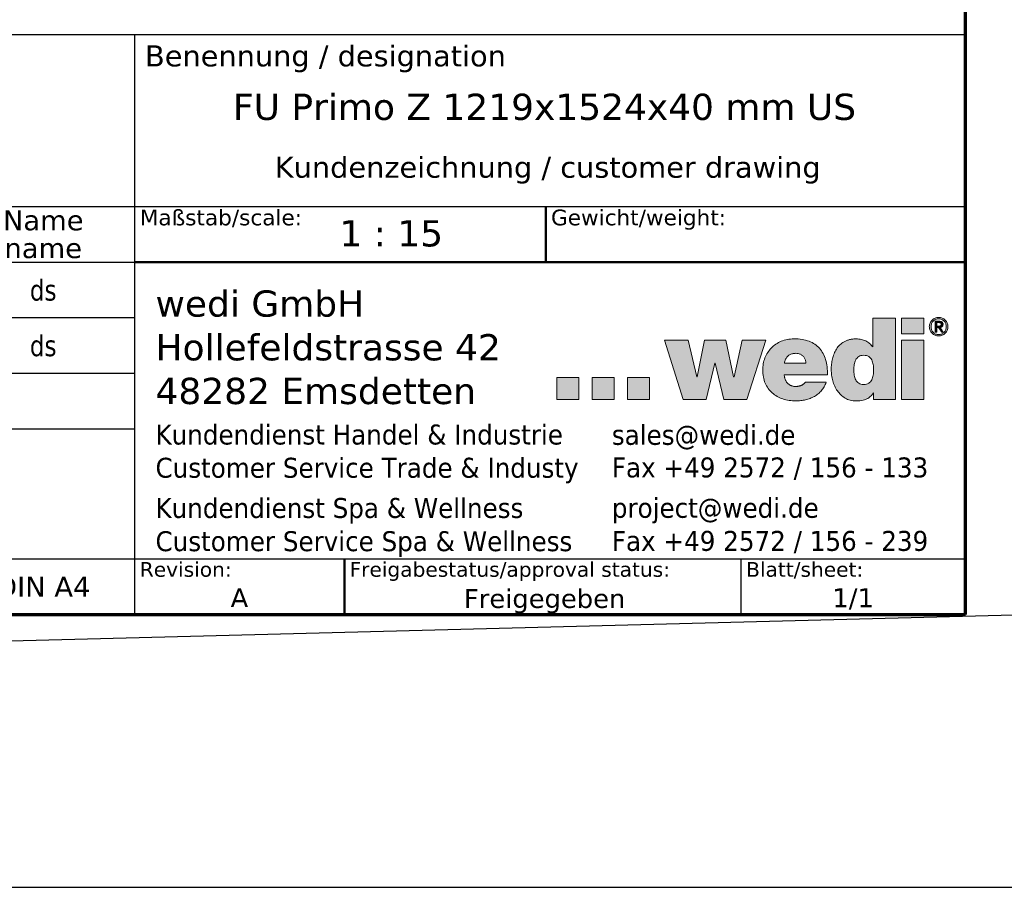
# Model space of a CAD drawing. Header units: millimetres. Extents: x -11430 to 11430, y -300 to 4365.
# Tile 3 of 16: x 1708 to 3116, y -300 to 941. Entities that reach past the tile are written whole.
import ezdxf
from ezdxf.enums import TextEntityAlignment as Align

# ---------------------------------------------------------------- set-up
doc = ezdxf.new("R2010")
doc.units = ezdxf.units.MM
doc.header["$LTSCALE"] = 15
doc.layers.get('0').update_dxf_attribs({"lineweight": 25})
for name, color, linetype, lineweight in [('AM_BOR', 7, 'Continuous', 25), ('Ebene 1', 7, 'Continuous', 25), ('Rahmen (ISO)', 7, 'Continuous', 70), ('Schraffur (ISO)', 7, 'Continuous', 18), ('Titel (ISO)', 7, 'Continuous', 50)]:
    doc.layers.add(name, color=color, linetype=linetype, lineweight=lineweight)
doc.styles.add('Notiztext 3.5', font='verdana.ttf')
doc.styles.add('Pfeiltext', font='verdana.ttf')
doc.styles.get("Standard").update_dxf_attribs({"font": 'verdana.ttf'})
doc.styles.add('Textstil26', font='verdana.ttf')
doc.styles.add('Textstil27', font='verdana.ttf')
doc.styles.add('Textstil29', font='verdana.ttf')
doc.styles.add('Textstil30', font='verdana.ttf')
doc.styles.add('Textstil32', font='verdana.ttf', dxfattribs={"width": 0.8})
doc.styles.add('Textstil69', font='verdana.ttf')
doc.styles.add('Textstil76', font='verdana.ttf')
doc.styles.add('Textstil77', font='verdana.ttf')

# ---------------------------------------------------------------- blocks, each defined once
blk = doc.blocks.new('Ränder wedi_Zeichnungsrahmen')
at = {"layer": 'Rahmen (ISO)'}
for p, q in [((204, 6), (204, 291)), ((20, 6), (204, 6))]:
    blk.add_line(p, q, dxfattribs=at)
blk = doc.blocks.new('Schriftfelder wedi Standard - Inch_Zoll ohne Toleranz')
at = {"layer": 'Schraffur (ISO)'}
h = blk.add_hatch(color=256, dxfattribs=at)
edge = h.paths.add_edge_path(flags=0)
edge.add_spline(control_points=[(-14.527, 20.668), (-14.439, 20.669), (-14.272, 20.686), (-14.05, 20.781), (-13.88, 20.929), (-13.756, 21.117), (-13.67, 21.333), (-13.597, 21.652), (-13.571, 22.068), (-13.597, 22.484), (-13.67, 22.799), (-13.756, 23.014), (-13.88, 23.201), (-14.05, 23.349), (-14.272, 23.443), (-14.527, 23.47), (-14.781, 23.443), (-15.002, 23.349), (-15.172, 23.201), (-15.296, 23.014), (-15.381, 22.799), (-15.454, 22.484), (-15.48, 22.068), (-15.454, 21.652), (-15.382, 21.333), (-15.296, 21.117), (-15.172, 20.929), (-15.002, 20.78), (-14.781, 20.687), (-14.615, 20.667), (-14.527, 20.668)], knot_values=[0, 0, 0, 0, 0.034699, 0.064914, 0.09345, 0.122379, 0.152717, 0.184596, 0.250776, 0.316162, 0.347791, 0.377961, 0.406791, 0.435283, 0.465485, 0.500184, 0.534837, 0.564994, 0.593447, 0.62225, 0.652404, 0.684024, 0.749407, 0.815585, 0.847456, 0.877777, 0.906678, 0.935176, 0.965345, 1, 1, 1, 1], degree=3, periodic=0)
edge = h.paths.add_edge_path()
edge.add_line((-13.656, 26.998), (-13.656, 24.262))
edge.add_line((-13.656, 24.262), (-13.679, 24.262))
edge.add_spline(control_points=[(-13.679, 24.262), (-13.77, 24.374), (-13.952, 24.601), (-14.329, 24.839), (-14.758, 24.991), (-15.178, 25.033), (-15.551, 25.012), (-15.861, 24.96), (-16.141, 24.874), (-16.47, 24.723), (-16.823, 24.464), (-17.145, 24.062), (-17.373, 23.604), (-17.522, 23.11), (-17.603, 22.602), (-17.63, 22.082), (-17.595, 21.555), (-17.487, 21.028), (-17.306, 20.524), (-17.051, 20.064), (-16.718, 19.666), (-16.304, 19.352), (-15.896, 19.186), (-15.539, 19.117), (-15.229, 19.1), (-14.909, 19.116), (-14.603, 19.165), (-14.349, 19.242), (-14.083, 19.37), (-13.827, 19.576), (-13.675, 19.773), (-13.604, 19.866)], knot_values=[0, 0, 0, 0, 0.043155, 0.086739, 0.131645, 0.17854, 0.212404, 0.243573, 0.272592, 0.299996, 0.351779, 0.402206, 0.453011, 0.504581, 0.556321, 0.607002, 0.660443, 0.714379, 0.767879, 0.820311, 0.871582, 0.922422, 0.974633, 1.002175, 1.0312, 1.067419, 1.097992, 1.124095, 1.146867, 1.186159, 1.221249, 1.221249, 1.221249, 1.221249], degree=3, periodic=0)
edge.add_line((-13.604, 19.866), (-13.582, 19.866))
edge.add_line((-13.582, 19.866), (-13.582, 19.247))
edge.add_line((-13.582, 19.247), (-11.509, 19.247))
edge.add_line((-11.509, 19.247), (-11.509, 26.998))
edge.add_line((-11.509, 26.998), (-13.656, 26.998))
for points in [[(-10.933, 25.488), (-10.933, 26.998), (-8.782, 26.998), (-8.782, 25.488)], [(-33.503, 24.892), (-31.744, 19.257), (-29.539, 19.257), (-28.704, 22.721), (-28.683, 22.721), (-27.867, 19.257), (-25.665, 19.257), (-23.872, 24.892), (-26.109, 24.892), (-26.89, 21.408), (-26.934, 21.408), (-27.683, 24.892), (-29.692, 24.892), (-30.407, 21.408), (-30.428, 21.408), (-31.264, 24.892)], [(-10.933, 19.257), (-8.782, 19.257), (-8.782, 24.89), (-10.933, 24.89)], [(-41.677, 21.339), (-43.778, 21.339), (-43.778, 19.238), (-41.677, 19.238)], [(-38.316, 21.339), (-40.418, 21.339), (-40.418, 19.257), (-38.316, 19.257)], [(-34.957, 21.339), (-34.957, 19.257), (-37.057, 19.257), (-37.057, 21.339)]]:
    blk.add_hatch(color=256, dxfattribs=at).paths.add_polyline_path(points)
h = blk.add_hatch(color=256, dxfattribs=at)
edge = h.paths.add_edge_path(flags=0)
edge.add_spline(control_points=[(-8.056, 25.886), (-8.038, 25.84), (-7.994, 25.755), (-7.905, 25.643), (-7.797, 25.551), (-7.671, 25.48), (-7.53, 25.438), (-7.382, 25.423), (-7.234, 25.439), (-7.094, 25.48), (-6.97, 25.551), (-6.863, 25.643), (-6.772, 25.754), (-6.709, 25.886), (-6.664, 26.031), (-6.653, 26.186), (-6.664, 26.339), (-6.71, 26.481), (-6.772, 26.612), (-6.863, 26.721), (-6.97, 26.813), (-7.095, 26.882), (-7.234, 26.926), (-7.382, 26.938), (-7.531, 26.926), (-7.671, 26.881), (-7.797, 26.814), (-7.904, 26.722), (-7.994, 26.611), (-8.06, 26.482), (-8.104, 26.339), (-8.117, 26.186), (-8.104, 26.031), (-8.074, 25.932), (-8.056, 25.886)], knot_values=[-1, -1, -1, -1, -0.968769, -0.938514, -0.908528, -0.877859, -0.846824, -0.81451, -0.782845, -0.751665, -0.721347, -0.691382, -0.661076, -0.630076, -0.597827, -0.563882, -0.531049, -0.499298, -0.468506, -0.438444, -0.408565, -0.3784, -0.347161, -0.315526, -0.283241, -0.252147, -0.221629, -0.19173, -0.161719, -0.130694, -0.098997, -0.066153, -0.032195, 0, 0, 0, 0], degree=3, periodic=0)
edge = h.paths.add_edge_path()
edge.add_spline(control_points=[(-8.201, 26.533), (-8.224, 26.48), (-8.261, 26.366), (-8.279, 26.186), (-8.261, 26.004), (-8.207, 25.833), (-8.122, 25.681), (-8.013, 25.548), (-7.88, 25.442), (-7.727, 25.362), (-7.559, 25.312), (-7.381, 25.294), (-7.204, 25.312), (-7.037, 25.362), (-6.885, 25.442), (-6.754, 25.549), (-6.645, 25.68), (-6.563, 25.834), (-6.506, 26.004), (-6.492, 26.186), (-6.507, 26.366), (-6.563, 26.534), (-6.645, 26.686), (-6.754, 26.816), (-6.885, 26.923), (-7.037, 27.003), (-7.204, 27.055), (-7.381, 27.069), (-7.559, 27.054), (-7.727, 27.003), (-7.879, 26.922), (-8.013, 26.817), (-8.122, 26.685), (-8.177, 26.585), (-8.201, 26.533)], knot_values=[0, 0, 0, 0, 0.031498, 0.063871, 0.097255, 0.129121, 0.16021, 0.19058, 0.221045, 0.251572, 0.283155, 0.315097, 0.34707, 0.378466, 0.408835, 0.43896, 0.469377, 0.500279, 0.532169, 0.565531, 0.597881, 0.629403, 0.660135, 0.690407, 0.720506, 0.750951, 0.782355, 0.814304, 0.846223, 0.877814, 0.908416, 0.938856, 0.96908, 1, 1, 1, 1], degree=3, periodic=0)
h = blk.add_hatch(color=256, dxfattribs=at)
edge = h.paths.add_edge_path(flags=0)
edge.add_spline(control_points=[(-7.396, 26.241), (-7.373, 26.241), (-7.328, 26.242), (-7.272, 26.245), (-7.232, 26.255), (-7.206, 26.265), (-7.182, 26.281), (-7.161, 26.3), (-7.143, 26.323), (-7.131, 26.352), (-7.126, 26.386), (-7.125, 26.421), (-7.129, 26.454), (-7.138, 26.481), (-7.152, 26.503), (-7.169, 26.521), (-7.189, 26.536), (-7.219, 26.551), (-7.262, 26.564), (-7.308, 26.567), (-7.34, 26.569), (-7.357, 26.569), (-7.371, 26.569), (-7.397, 26.569), (-7.437, 26.569), (-7.487, 26.569), (-7.526, 26.57), (-7.552, 26.569), (-7.561, 26.57), (-7.569, 26.569), (-7.564, 26.553), (-7.568, 26.535), (-7.565, 26.49), (-7.567, 26.427), (-7.567, 26.36), (-7.566, 26.31), (-7.567, 26.279), (-7.564, 26.259), (-7.569, 26.244), (-7.563, 26.24), (-7.549, 26.243), (-7.509, 26.239), (-7.46, 26.242), (-7.417, 26.241), (-7.402, 26.241), (-7.397, 26.241), (-7.396, 26.241)], knot_values=[-1, -1, -1, -1, -0.950287, -0.902175, -0.881324, -0.861242, -0.841051, -0.820798, -0.800643, -0.77928, -0.753999, -0.726464, -0.703741, -0.683998, -0.665669, -0.648191, -0.630877, -0.612858, -0.575671, -0.535024, -0.514517, -0.506166, -0.497845, -0.484984, -0.450288, -0.411369, -0.377517, -0.365396, -0.358025, -0.356271, -0.348826, -0.333239, -0.311301, -0.255536, -0.195862, -0.169038, -0.146611, -0.130372, -0.122114, -0.120862, -0.115361, -0.09364, -0.033314, -0.009567, -0.002546, 0, 0, 0, 0], degree=3, periodic=0)
edge = h.paths.add_edge_path()
edge.add_spline(control_points=[(-7.327, 26.698), (-7.33, 26.698), (-7.342, 26.698), (-7.385, 26.698), (-7.493, 26.697), (-7.607, 26.703), (-7.695, 26.696), (-7.717, 26.702), (-7.737, 26.688), (-7.717, 26.636), (-7.731, 26.564), (-7.723, 26.403), (-7.728, 26.183), (-7.724, 25.961), (-7.729, 25.803), (-7.721, 25.726), (-7.733, 25.681), (-7.721, 25.661), (-7.676, 25.677), (-7.631, 25.662), (-7.591, 25.67), (-7.563, 25.663), (-7.568, 25.686), (-7.564, 25.728), (-7.568, 25.817), (-7.564, 25.925), (-7.57, 26.019), (-7.563, 26.075), (-7.572, 26.103), (-7.552, 26.116), (-7.522, 26.108), (-7.481, 26.112), (-7.44, 26.109), (-7.41, 26.114), (-7.387, 26.104), (-7.376, 26.074), (-7.335, 26.02), (-7.28, 25.925), (-7.208, 25.817), (-7.156, 25.728), (-7.124, 25.687), (-7.115, 25.663), (-7.089, 25.67), (-7.043, 25.663), (-6.996, 25.678), (-6.95, 25.661), (-6.939, 25.674), (-6.967, 25.693), (-6.979, 25.727), (-7.029, 25.797), (-7.09, 25.896), (-7.151, 25.993), (-7.201, 26.065), (-7.214, 26.096), (-7.244, 26.124), (-7.21, 26.126), (-7.172, 26.135), (-7.107, 26.156), (-7.043, 26.197), (-6.99, 26.259), (-6.966, 26.344), (-6.964, 26.439), (-6.982, 26.533), (-7.031, 26.611), (-7.108, 26.665), (-7.21, 26.694), (-7.285, 26.698), (-7.327, 26.698)], knot_values=[0, 0, 0, 0, 0.002245, 0.008381, 0.028737, 0.076631, 0.084863, 0.089802, 0.091023, 0.100424, 0.119095, 0.14472, 0.207559, 0.270398, 0.296023, 0.314694, 0.324094, 0.324881, 0.330158, 0.349348, 0.357504, 0.360862, 0.363355, 0.37017, 0.392777, 0.420703, 0.445969, 0.455111, 0.460597, 0.462607, 0.46991, 0.48027, 0.49063, 0.497933, 0.500569, 0.507069, 0.517903, 0.547843, 0.580935, 0.607723, 0.615799, 0.618754, 0.622345, 0.631066, 0.651586, 0.657229, 0.657615, 0.662568, 0.672404, 0.685905, 0.71901, 0.752116, 0.765617, 0.775453, 0.780406, 0.783475, 0.792867, 0.810732, 0.827868, 0.845154, 0.864227, 0.887328, 0.909172, 0.928704, 0.948581, 0.97168, 1, 1, 1, 1], degree=3, periodic=0)
h = blk.add_hatch(color=256, dxfattribs=at)
edge = h.paths.add_edge_path(flags=0)
edge.add_spline(control_points=[(-20.984, 23.645), (-20.934, 23.645), (-20.834, 23.638), (-20.691, 23.606), (-20.56, 23.555), (-20.44, 23.486), (-20.334, 23.401), (-20.241, 23.302), (-20.165, 23.191), (-20.105, 23.067), (-20.065, 22.937), (-20.037, 22.812), (-20.048, 22.749), (-20.032, 22.698), (-20.054, 22.7), (-20.082, 22.698), (-20.134, 22.699), (-20.206, 22.699), (-20.335, 22.699), (-20.529, 22.699), (-20.787, 22.699), (-21.065, 22.699), (-21.344, 22.699), (-21.602, 22.699), (-21.795, 22.699), (-21.925, 22.699), (-21.996, 22.7), (-22.05, 22.698), (-22.075, 22.701), (-22.093, 22.698), (-22.088, 22.713), (-22.086, 22.745), (-22.063, 22.838), (-22.03, 22.962), (-21.971, 23.103), (-21.898, 23.229), (-21.81, 23.339), (-21.708, 23.433), (-21.591, 23.51), (-21.459, 23.57), (-21.313, 23.613), (-21.153, 23.639), (-21.042, 23.644), (-20.984, 23.645)], knot_values=[-1, -1, -1, -1, -0.970522, -0.942344, -0.915116, -0.888531, -0.86232, -0.836254, -0.810128, -0.783754, -0.756945, -0.729507, -0.715477, -0.710748, -0.709678, -0.703909, -0.693711, -0.679576, -0.661996, -0.618469, -0.567069, -0.511731, -0.456394, -0.404994, -0.361467, -0.343887, -0.329752, -0.319554, -0.313785, -0.312715, -0.311324, -0.307144, -0.290779, -0.259629, -0.230295, -0.20237, -0.17536, -0.148701, -0.121787, -0.094005, -0.064779, -0.033592, 0, 0, 0, 0], degree=3, periodic=0)
edge = h.paths.add_edge_path()
edge.add_line((-17.978, 21.582), (-22.101, 21.582))
edge.add_spline(control_points=[(-22.101, 21.582), (-22.097, 21.542), (-22.089, 21.465), (-22.067, 21.351), (-22.039, 21.243), (-22.003, 21.14), (-21.96, 21.043), (-21.91, 20.953), (-21.852, 20.869), (-21.786, 20.792), (-21.714, 20.723), (-21.634, 20.662), (-21.547, 20.609), (-21.452, 20.564), (-21.35, 20.529), (-21.242, 20.504), (-21.126, 20.488), (-21.046, 20.486), (-21.005, 20.485)], knot_values=[0, 0, 0, 0, 0.011871, 0.023383, 0.034556, 0.045416, 0.055995, 0.066338, 0.076497, 0.086536, 0.096528, 0.106556, 0.116711, 0.12709, 0.137793, 0.148921, 0.160571, 0.172839, 0.172839, 0.172839, 0.172839], degree=3, periodic=0)
edge.add_spline(control_points=[(-21.005, 20.485), (-20.983, 20.486), (-20.939, 20.486), (-20.873, 20.491), (-20.807, 20.499), (-20.742, 20.509), (-20.677, 20.523), (-20.613, 20.54), (-20.55, 20.561), (-20.489, 20.584), (-20.43, 20.61), (-20.374, 20.64), (-20.32, 20.673), (-20.269, 20.709), (-20.222, 20.748), (-20.179, 20.791), (-20.139, 20.836), (-20.116, 20.87), (-20.105, 20.886)], knot_values=[0, 0, 0, 0, 0.006559, 0.013169, 0.01981, 0.026462, 0.033107, 0.039727, 0.046304, 0.052825, 0.059279, 0.065656, 0.071951, 0.078166, 0.084304, 0.090378, 0.096407, 0.102416, 0.102416, 0.102416, 0.102416], degree=3, periodic=0)
edge.add_line((-20.105, 20.886), (-18.097, 20.886))
edge.add_spline(control_points=[(-18.097, 20.886), (-18.157, 20.741), (-18.274, 20.458), (-18.54, 20.089), (-18.858, 19.779), (-19.224, 19.529), (-19.628, 19.338), (-20.064, 19.203), (-20.523, 19.123), (-21.055, 19.094), (-21.639, 19.136), (-22.245, 19.281), (-22.791, 19.522), (-23.263, 19.856), (-23.65, 20.283), (-23.939, 20.799), (-24.118, 21.398), (-24.174, 22.026), (-24.12, 22.644), (-23.959, 23.208), (-23.699, 23.719), (-23.347, 24.165), (-22.909, 24.533), (-22.394, 24.811), (-21.808, 24.987), (-21.131, 25.042), (-20.427, 24.991), (-19.747, 24.825), (-19.177, 24.539), (-18.719, 24.139), (-18.374, 23.633), (-18.139, 23.029), (-18, 22.334), (-17.985, 21.841), (-17.978, 21.582)], knot_values=[0, 0, 0, 0, 0.046845, 0.091634, 0.135518, 0.17939, 0.223861, 0.269282, 0.315783, 0.363338, 0.42883, 0.490658, 0.549548, 0.606552, 0.663102, 0.721003, 0.78232, 0.849198, 0.909267, 0.967289, 1.024005, 1.080171, 1.136634, 1.194396, 1.254659, 1.318825, 1.396987, 1.465551, 1.527499, 1.586411, 1.646022, 1.709592, 1.779523, 1.85736, 1.85736, 1.85736, 1.85736], degree=3, periodic=0)
at = {"layer": 'AM_BOR', "color": 7}
for p, q in [((-4.835, 53.996), (-188.835, 53.996)), ((-84.035, 53.996), (-84.035, -1.254)), ((-4.835, -1.254), (-4.835, 53.996)), ((-188.835, 37.646), (-4.835, 37.646)), ((-130.135, 4.046), (-4.835, 4.046)), ((-26.235, 4.046), (-26.235, -1.254)), ((-188.835, -1.254), (-4.835, -1.254))]:
    blk.add_line(p, q, dxfattribs=at)
at = {"layer": 'AM_BOR'}
for p, q in [((-130.135, 32.346), (-84.035, 32.346)), ((-130.135, 27.046), (-84.035, 27.046)), ((-130.135, 21.746), (-84.035, 21.746)), ((-130.135, 16.446), (-84.035, 16.446))]:
    blk.add_line(p, q, dxfattribs=at)
at = {"layer": 'Ebene 1', "lineweight": 5}
for p, q in [((-10.933, 25.488), (-10.933, 26.998)), ((-10.933, 26.998), (-8.782, 26.998)), ((-8.782, 26.998), (-8.782, 25.488)), ((-8.782, 25.488), (-10.933, 25.488)), ((-31.744, 19.257), (-33.503, 24.892)), ((-33.503, 24.892), (-31.264, 24.892)), ((-31.264, 24.892), (-30.428, 21.408)), ((-30.407, 21.408), (-29.692, 24.892)), ((-29.692, 24.892), (-27.683, 24.892)), ((-27.683, 24.892), (-26.934, 21.408)), ((-26.89, 21.408), (-26.109, 24.892)), ((-26.109, 24.892), (-23.872, 24.892)), ((-23.872, 24.892), (-25.665, 19.257)), ((-10.933, 19.257), (-10.933, 24.89)), ((-10.933, 24.89), (-8.782, 24.89)), ((-8.782, 24.89), (-8.782, 19.257)), ((-28.704, 22.721), (-29.539, 19.257)), ((-28.683, 22.721), (-28.704, 22.721)), ((-27.867, 19.257), (-28.683, 22.721)), ((-41.677, 21.339), (-43.778, 21.339)), ((-43.778, 21.339), (-43.778, 19.238)), ((-41.677, 19.238), (-41.677, 21.339)), ((-38.316, 21.339), (-40.418, 21.339)), ((-40.418, 21.339), (-40.418, 19.257)), ((-38.316, 19.257), (-38.316, 21.339)), ((-37.057, 21.339), (-37.057, 19.257)), ((-34.957, 21.339), (-37.057, 21.339)), ((-34.957, 19.257), (-34.957, 21.339)), ((-30.428, 21.408), (-30.407, 21.408)), ((-26.934, 21.408), (-26.89, 21.408)), ((-43.778, 19.238), (-41.677, 19.238)), ((-40.418, 19.257), (-38.316, 19.257)), ((-37.057, 19.257), (-34.957, 19.257)), ((-29.539, 19.257), (-31.744, 19.257)), ((-25.665, 19.257), (-27.867, 19.257)), ((-8.782, 19.257), (-10.933, 19.257))]:
    blk.add_line(p, q, dxfattribs=at)
for points in [[(-13.656, 26.998), (-13.656, 26.99), (-13.656, 26.968), (-13.656, 26.931), (-13.656, 26.881), (-13.656, 26.819), (-13.656, 26.746), (-13.656, 26.663), (-13.656, 26.571), (-13.656, 26.364), (-13.656, 26.132), (-13.656, 25.63), (-13.656, 25.128), (-13.656, 24.896), (-13.656, 24.689), (-13.656, 24.597), (-13.656, 24.514), (-13.656, 24.441), (-13.656, 24.379), (-13.656, 24.329), (-13.656, 24.293), (-13.656, 24.27), (-13.656, 24.262)], [(-11.509, 26.998), (-11.515, 26.998), (-11.533, 26.998), (-11.562, 26.998), (-11.601, 26.998), (-11.65, 26.998), (-11.707, 26.998), (-11.772, 26.998), (-11.844, 26.998), (-12.007, 26.998), (-12.188, 26.998), (-12.583, 26.998), (-12.977, 26.998), (-13.158, 26.998), (-13.321, 26.998), (-13.393, 26.998), (-13.458, 26.998), (-13.515, 26.998), (-13.564, 26.998), (-13.603, 26.998), (-13.632, 26.998), (-13.65, 26.998), (-13.656, 26.998)], [(-11.509, 19.247), (-11.509, 19.27), (-11.509, 19.334), (-11.509, 19.439), (-11.509, 19.58), (-11.509, 19.756), (-11.509, 19.963), (-11.509, 20.198), (-11.509, 20.458), (-11.509, 21.045), (-11.509, 21.7), (-11.509, 23.123), (-11.509, 24.546), (-11.509, 25.201), (-11.509, 25.787), (-11.509, 26.048), (-11.509, 26.283), (-11.509, 26.49), (-11.509, 26.665), (-11.509, 26.807), (-11.509, 26.911), (-11.509, 26.976), (-11.509, 26.998)], [(-17.978, 21.582), (-18.024, 22.359), (-18.163, 23.044), (-18.401, 23.634), (-18.739, 24.124), (-19.183, 24.512), (-19.734, 24.794), (-20.398, 24.965), (-21.178, 25.023), (-21.816, 24.963), (-22.394, 24.789), (-22.902, 24.514), (-23.334, 24.151), (-23.682, 23.71), (-23.94, 23.205), (-24.1, 22.647), (-24.155, 22.049), (-24.093, 21.383), (-23.915, 20.797), (-23.63, 20.292), (-23.251, 19.873), (-22.787, 19.542), (-22.249, 19.302), (-21.648, 19.155), (-20.995, 19.106), (-20.52, 19.133), (-20.062, 19.213), (-19.629, 19.349), (-19.228, 19.54), (-18.866, 19.789), (-18.552, 20.095), (-18.293, 20.461), (-18.097, 20.886)], [(-13.679, 24.262), (-13.968, 24.583), (-14.332, 24.822), (-14.756, 24.972), (-15.222, 25.023), (-15.56, 25.005), (-15.867, 24.952), (-16.144, 24.866), (-16.393, 24.751), (-16.81, 24.445), (-17.129, 24.054), (-17.359, 23.601), (-17.51, 23.108), (-17.594, 22.597), (-17.62, 22.091), (-17.583, 21.558), (-17.474, 21.03), (-17.292, 20.527), (-17.035, 20.07), (-16.703, 19.679), (-16.296, 19.374), (-15.813, 19.176), (-15.543, 19.124), (-15.253, 19.106), (-14.891, 19.124), (-14.59, 19.174), (-14.341, 19.252), (-14.136, 19.352), (-13.828, 19.596), (-13.604, 19.866)], [(-13.656, 24.262), (-13.656, 24.262), (-13.657, 24.262), (-13.657, 24.262), (-13.657, 24.262), (-13.658, 24.262), (-13.658, 24.262), (-13.659, 24.262), (-13.66, 24.262), (-13.662, 24.262), (-13.664, 24.262), (-13.668, 24.262), (-13.672, 24.262), (-13.674, 24.262), (-13.676, 24.262), (-13.677, 24.262), (-13.677, 24.262), (-13.678, 24.262), (-13.678, 24.262), (-13.679, 24.262), (-13.679, 24.262), (-13.679, 24.262), (-13.679, 24.262)], [(-21.005, 20.485), (-21.127, 20.491), (-21.243, 20.506), (-21.351, 20.532), (-21.452, 20.567), (-21.546, 20.611), (-21.633, 20.663), (-21.713, 20.724), (-21.785, 20.793), (-21.85, 20.87), (-21.908, 20.953), (-21.958, 21.043), (-22.002, 21.14), (-22.037, 21.243), (-22.066, 21.351), (-22.087, 21.464), (-22.101, 21.582)], [(-22.101, 21.582), (-22.089, 21.582), (-22.054, 21.582), (-21.999, 21.582), (-21.923, 21.582), (-21.83, 21.582), (-21.72, 21.582), (-21.595, 21.582), (-21.456, 21.582), (-21.144, 21.582), (-20.796, 21.582), (-20.039, 21.582), (-19.282, 21.582), (-18.934, 21.582), (-18.622, 21.582), (-18.483, 21.582), (-18.358, 21.582), (-18.248, 21.582), (-18.155, 21.582), (-18.08, 21.582), (-18.024, 21.582), (-17.99, 21.582), (-17.978, 21.582)], [(-20.105, 20.886), (-20.14, 20.837), (-20.179, 20.791), (-20.223, 20.749), (-20.27, 20.71), (-20.32, 20.674), (-20.374, 20.641), (-20.43, 20.611), (-20.489, 20.584), (-20.55, 20.561), (-20.613, 20.541), (-20.677, 20.524), (-20.742, 20.51), (-20.807, 20.499), (-20.873, 20.491), (-20.939, 20.487), (-21.005, 20.485)], [(-18.097, 20.886), (-18.102, 20.886), (-18.119, 20.886), (-18.146, 20.886), (-18.183, 20.886), (-18.228, 20.886), (-18.282, 20.886), (-18.343, 20.886), (-18.41, 20.886), (-18.563, 20.886), (-18.732, 20.886), (-19.101, 20.886), (-19.47, 20.886), (-19.639, 20.886), (-19.791, 20.886), (-19.859, 20.886), (-19.92, 20.886), (-19.973, 20.886), (-20.019, 20.886), (-20.056, 20.886), (-20.083, 20.886), (-20.099, 20.886), (-20.105, 20.886)], [(-13.604, 19.866), (-13.604, 19.866), (-13.604, 19.866), (-13.603, 19.866), (-13.603, 19.866), (-13.603, 19.866), (-13.602, 19.866), (-13.601, 19.866), (-13.6, 19.866), (-13.599, 19.866), (-13.597, 19.866), (-13.593, 19.866), (-13.589, 19.866), (-13.587, 19.866), (-13.585, 19.866), (-13.584, 19.866), (-13.584, 19.866), (-13.583, 19.866), (-13.583, 19.866), (-13.582, 19.866), (-13.582, 19.866), (-13.582, 19.866), (-13.582, 19.866)], [(-13.582, 19.866), (-13.582, 19.864), (-13.582, 19.859), (-13.582, 19.851), (-13.582, 19.84), (-13.582, 19.826), (-13.582, 19.809), (-13.582, 19.79), (-13.582, 19.769), (-13.582, 19.723), (-13.582, 19.67), (-13.582, 19.557), (-13.582, 19.443), (-13.582, 19.391), (-13.582, 19.344), (-13.582, 19.323), (-13.582, 19.304), (-13.582, 19.288), (-13.582, 19.274), (-13.582, 19.263), (-13.582, 19.254), (-13.582, 19.249), (-13.582, 19.247)], [(-13.582, 19.247), (-13.576, 19.247), (-13.558, 19.247), (-13.53, 19.247), (-13.492, 19.247), (-13.446, 19.247), (-13.39, 19.247), (-13.327, 19.247), (-13.258, 19.247), (-13.101, 19.247), (-12.926, 19.247), (-12.545, 19.247), (-12.165, 19.247), (-11.989, 19.247), (-11.833, 19.247), (-11.763, 19.247), (-11.7, 19.247), (-11.645, 19.247), (-11.598, 19.247), (-11.56, 19.247), (-11.532, 19.247), (-11.515, 19.247), (-11.509, 19.247)]]:
    blk.add_spline(points, degree=3, dxfattribs=at)
for points, knots in [([(-8.201, 26.533), (-8.177, 26.585), (-8.122, 26.685), (-8.013, 26.817), (-7.879, 26.922), (-7.727, 27.003), (-7.559, 27.054), (-7.381, 27.069), (-7.204, 27.055), (-7.037, 27.003), (-6.885, 26.923), (-6.754, 26.816), (-6.645, 26.686), (-6.563, 26.534), (-6.507, 26.366), (-6.492, 26.186), (-6.506, 26.004), (-6.563, 25.834), (-6.645, 25.68), (-6.754, 25.549), (-6.885, 25.442), (-7.037, 25.362), (-7.204, 25.312), (-7.381, 25.294), (-7.559, 25.312), (-7.727, 25.362), (-7.88, 25.442), (-8.013, 25.548), (-8.122, 25.681), (-8.207, 25.833), (-8.261, 26.004), (-8.279, 26.186), (-8.261, 26.366), (-8.224, 26.48), (-8.201, 26.533)], [0, 0, 0, 0, 0.03092, 0.061144, 0.091584, 0.122186, 0.153777, 0.185696, 0.217645, 0.249049, 0.279494, 0.309593, 0.339865, 0.370597, 0.402119, 0.434469, 0.467831, 0.499721, 0.530623, 0.56104, 0.591165, 0.621534, 0.65293, 0.684903, 0.716845, 0.748428, 0.778955, 0.80942, 0.83979, 0.870879, 0.902745, 0.936129, 0.968502, 1, 1, 1, 1]), ([(-8.056, 25.886), (-8.038, 25.84), (-7.994, 25.755), (-7.905, 25.643), (-7.797, 25.551), (-7.671, 25.48), (-7.53, 25.438), (-7.382, 25.423), (-7.234, 25.439), (-7.094, 25.48), (-6.97, 25.551), (-6.863, 25.643), (-6.772, 25.754), (-6.709, 25.886), (-6.664, 26.031), (-6.653, 26.186), (-6.664, 26.339), (-6.71, 26.481), (-6.772, 26.612), (-6.863, 26.721), (-6.97, 26.813), (-7.095, 26.882), (-7.234, 26.926), (-7.382, 26.938), (-7.531, 26.926), (-7.671, 26.881), (-7.797, 26.814), (-7.904, 26.722), (-7.994, 26.611), (-8.06, 26.482), (-8.104, 26.339), (-8.117, 26.186), (-8.104, 26.031), (-8.074, 25.932), (-8.056, 25.886)], [0, 0, 0, 0, 0.031231, 0.061486, 0.091472, 0.122141, 0.153176, 0.18549, 0.217155, 0.248335, 0.278653, 0.308618, 0.338924, 0.369924, 0.402173, 0.436118, 0.468951, 0.500702, 0.531494, 0.561556, 0.591435, 0.6216, 0.652839, 0.684474, 0.716759, 0.747853, 0.778371, 0.80827, 0.838281, 0.869306, 0.901003, 0.933847, 0.967805, 1, 1, 1, 1]), ([(-7.327, 26.698), (-7.285, 26.698), (-7.21, 26.694), (-7.108, 26.665), (-7.031, 26.611), (-6.982, 26.533), (-6.964, 26.439), (-6.966, 26.344), (-6.99, 26.259), (-7.043, 26.197), (-7.107, 26.156), (-7.172, 26.135), (-7.21, 26.126), (-7.244, 26.124), (-7.214, 26.096), (-7.201, 26.065), (-7.151, 25.993), (-7.09, 25.896), (-7.029, 25.797), (-6.979, 25.727), (-6.967, 25.693), (-6.939, 25.674), (-6.95, 25.661), (-6.996, 25.678), (-7.043, 25.663), (-7.089, 25.67), (-7.115, 25.663), (-7.124, 25.687), (-7.156, 25.728), (-7.208, 25.817), (-7.28, 25.925), (-7.335, 26.02), (-7.376, 26.074), (-7.387, 26.104), (-7.41, 26.114), (-7.44, 26.109), (-7.481, 26.112), (-7.522, 26.108), (-7.552, 26.116), (-7.572, 26.103), (-7.563, 26.075), (-7.57, 26.019), (-7.564, 25.925), (-7.568, 25.817), (-7.564, 25.728), (-7.568, 25.686), (-7.563, 25.663), (-7.591, 25.67), (-7.631, 25.662), (-7.676, 25.677), (-7.721, 25.661), (-7.733, 25.681), (-7.721, 25.726), (-7.729, 25.803), (-7.724, 25.961), (-7.728, 26.183), (-7.723, 26.403), (-7.731, 26.564), (-7.717, 26.636), (-7.737, 26.688), (-7.717, 26.702), (-7.695, 26.696), (-7.607, 26.703), (-7.493, 26.697), (-7.385, 26.698), (-7.342, 26.698), (-7.33, 26.698), (-7.327, 26.698)], [0, 0, 0, 0, 0.02832, 0.051419, 0.071296, 0.090828, 0.112672, 0.135773, 0.154846, 0.172132, 0.189268, 0.207133, 0.216525, 0.219594, 0.224547, 0.234383, 0.247884, 0.28099, 0.314095, 0.327596, 0.337432, 0.342385, 0.342771, 0.348414, 0.368934, 0.377655, 0.381246, 0.384201, 0.392277, 0.419065, 0.452157, 0.482097, 0.492931, 0.499431, 0.502067, 0.50937, 0.51973, 0.53009, 0.537393, 0.539403, 0.544889, 0.554031, 0.579297, 0.607223, 0.62983, 0.636645, 0.639138, 0.642496, 0.650652, 0.669842, 0.675119, 0.675906, 0.685306, 0.703977, 0.729602, 0.792441, 0.85528, 0.880905, 0.899576, 0.908977, 0.910198, 0.915137, 0.923369, 0.971263, 0.991619, 0.997755, 1, 1, 1, 1]), ([(-7.396, 26.241), (-7.373, 26.241), (-7.328, 26.242), (-7.272, 26.245), (-7.232, 26.255), (-7.206, 26.265), (-7.182, 26.281), (-7.161, 26.3), (-7.143, 26.323), (-7.131, 26.352), (-7.126, 26.386), (-7.125, 26.421), (-7.129, 26.454), (-7.138, 26.481), (-7.152, 26.503), (-7.169, 26.521), (-7.189, 26.536), (-7.219, 26.551), (-7.262, 26.564), (-7.308, 26.567), (-7.34, 26.569), (-7.357, 26.569), (-7.371, 26.569), (-7.397, 26.569), (-7.437, 26.569), (-7.487, 26.569), (-7.526, 26.57), (-7.552, 26.569), (-7.561, 26.57), (-7.569, 26.569), (-7.564, 26.553), (-7.568, 26.535), (-7.565, 26.49), (-7.567, 26.427), (-7.567, 26.36), (-7.566, 26.31), (-7.567, 26.279), (-7.564, 26.259), (-7.569, 26.244), (-7.563, 26.24), (-7.549, 26.243), (-7.509, 26.239), (-7.46, 26.242), (-7.417, 26.241), (-7.402, 26.241), (-7.397, 26.241), (-7.396, 26.241)], [0, 0, 0, 0, 0.049713, 0.097825, 0.118676, 0.138758, 0.158949, 0.179202, 0.199357, 0.22072, 0.246001, 0.273536, 0.296259, 0.316002, 0.334331, 0.351809, 0.369123, 0.387142, 0.424329, 0.464976, 0.485483, 0.493834, 0.502155, 0.515016, 0.549712, 0.588631, 0.622483, 0.634604, 0.641975, 0.643729, 0.651174, 0.666761, 0.688699, 0.744464, 0.804138, 0.830962, 0.853389, 0.869628, 0.877886, 0.879138, 0.884639, 0.90636, 0.966686, 0.990433, 0.997454, 1, 1, 1, 1]), ([(-20.984, 23.645), (-20.934, 23.645), (-20.834, 23.638), (-20.691, 23.606), (-20.56, 23.555), (-20.44, 23.486), (-20.334, 23.401), (-20.241, 23.302), (-20.165, 23.191), (-20.105, 23.067), (-20.065, 22.937), (-20.037, 22.812), (-20.048, 22.749), (-20.032, 22.698), (-20.054, 22.7), (-20.082, 22.698), (-20.134, 22.699), (-20.206, 22.699), (-20.335, 22.699), (-20.529, 22.699), (-20.787, 22.699), (-21.065, 22.699), (-21.344, 22.699), (-21.602, 22.699), (-21.795, 22.699), (-21.925, 22.699), (-21.996, 22.7), (-22.05, 22.698), (-22.075, 22.701), (-22.093, 22.698), (-22.088, 22.713), (-22.086, 22.745), (-22.063, 22.838), (-22.03, 22.962), (-21.971, 23.103), (-21.898, 23.229), (-21.81, 23.339), (-21.708, 23.433), (-21.591, 23.51), (-21.459, 23.57), (-21.313, 23.613), (-21.153, 23.639), (-21.042, 23.644), (-20.984, 23.645)], [0, 0, 0, 0, 0.029478, 0.057656, 0.084884, 0.111469, 0.13768, 0.163746, 0.189872, 0.216246, 0.243055, 0.270493, 0.284523, 0.289252, 0.290322, 0.296091, 0.306289, 0.320424, 0.338004, 0.381531, 0.432931, 0.488269, 0.543606, 0.595006, 0.638533, 0.656113, 0.670248, 0.680446, 0.686215, 0.687285, 0.688676, 0.692856, 0.709221, 0.740371, 0.769705, 0.79763, 0.82464, 0.851299, 0.878213, 0.905995, 0.935221, 0.966408, 1, 1, 1, 1]), ([(-14.527, 20.668), (-14.615, 20.667), (-14.781, 20.687), (-15.002, 20.78), (-15.172, 20.929), (-15.296, 21.117), (-15.382, 21.333), (-15.454, 21.652), (-15.48, 22.068), (-15.454, 22.484), (-15.381, 22.799), (-15.296, 23.014), (-15.172, 23.201), (-15.002, 23.349), (-14.781, 23.443), (-14.527, 23.47), (-14.272, 23.443), (-14.05, 23.349), (-13.88, 23.201), (-13.756, 23.014), (-13.67, 22.799), (-13.597, 22.484), (-13.571, 22.068), (-13.597, 21.652), (-13.67, 21.333), (-13.756, 21.117), (-13.88, 20.929), (-14.05, 20.781), (-14.272, 20.686), (-14.439, 20.669), (-14.527, 20.668)], [0, 0, 0, 0, 0.034655, 0.064824, 0.093322, 0.122223, 0.152544, 0.184415, 0.250593, 0.315976, 0.347596, 0.37775, 0.406553, 0.435006, 0.465163, 0.499816, 0.534515, 0.564717, 0.593209, 0.622039, 0.652209, 0.683838, 0.749224, 0.815404, 0.847283, 0.877621, 0.90655, 0.935086, 0.965301, 1, 1, 1, 1])]:
    blk.add_open_spline(points, degree=3, knots=knots, dxfattribs=at)
at = {"layer": 'Titel (ISO)'}
for p, q in [((-44.835, 37.646), (-44.835, 32.337)), ((-84.035, 32.346), (-4.835, 32.346)), ((-64.035, 4.046), (-64.035, -1.254))]:
    blk.add_line(p, q, dxfattribs=at)
at = {"layer": 'AM_BOR', "color": 7, "style": 'Textstil29'}
blk.add_text('Benennung / designation', height=2, dxfattribs=at).set_placement((-83.035, 50.996))
at = {"layer": 'AM_BOR', "color": 7, "style": 'Textstil27'}
for s, p in [('Name', (-92.735, 36.321)), ('name', (-92.735, 33.671)), ('DIN A4', (-92.735, 1.396))]:
    blk.add_text(s, height=1.9, dxfattribs=at).set_placement(p, align=Align.MIDDLE_CENTER)
at = {"layer": 'AM_BOR', "color": 7}
for tag, p, height, style in [('Zeichnungsnummer_001', (-173.238, 49.435), 3, 'Textstil30'), ('Artikelnummer_001', (-145.064, 44.444), 2.487, 'Textstil69')]:
    blk.add_attdef(tag, p, '', height=height, dxfattribs=dict(at, style=style))
blk.add_attdef('TITEL_001', (-74.652, 45.896), '', height=2.5, dxfattribs=at)
at = {"layer": 'AM_BOR', "color": 7, "style": 'Textstil69'}
blk.add_attdef('PROJEKT', text='', height=2.487, dxfattribs=at).set_placement((-144.835, 41.983), align=Align.TOP_LEFT)
at = {"layer": 'AM_BOR', "color": 7, "style": 'Textstil32', "width": 0.8}
for tag, p in [('ERSTELLUNGSDATUM_001', (-115.147, 28.696)), ('KONSTRUKTEUR_001', (-94.007, 28.671)), ('ERSTELLUNGSDATUM_001', (-115.346, 23.555)), ('KONSTRUKTEUR_001', (-94.007, 23.371))]:
    blk.add_attdef(tag, p, '', height=2, dxfattribs=at)
for tag, p in [('KONTROLLDATUM', (-108.735, 19.096)), ('KONTROLLIERT_VON', (-92.735, 19.096))]:
    blk.add_attdef(tag, text='', height=2, dxfattribs=at).set_placement(p, align=Align.MIDDLE_CENTER)
at = {"layer": 'Titel (ISO)', "style": 'Notiztext 3.5'}
for s, insert, char_height, attachment_point in [('\\fVerdana|b0|i0;\\H1.5000;Maßstab/scale:', (-83.535, 37.346), 1.5, 1), ('\\fVerdana|b0|i0;\\H1.5000;Gewicht/weight:', (-44.335, 37.346), 1.5, 1), ('\\fVerdana|b0|i0;\\H1.4000;Revision:', (-83.535, 3.746), 1.4, 1), ('\\fVerdana|b0|i0;\\H1.4000;Freigabestatus/approval status:', (-63.535, 3.746), 1.4, 1), ('\\fVerdana|b0|i0;\\H1.4000;Blatt/sheet:', (-25.735, 3.746), 1.4, 1), ('\\fVerdana|b0|i0;\\H1.8000;1/1 ', (-15.535, 1.246), 1.8, 2)]:
    blk.add_mtext(s, dxfattribs=dict(at, insert=insert, char_height=char_height, attachment_point=attachment_point))
at = {"layer": 'Titel (ISO)', "color": 179, "true_color": 0x262659, "attachment_point": 4, "line_spacing_factor": 0.999579, "style": 'Pfeiltext'}
for s, insert, char_height, width in [('\\fVerdana|b0|i0;\\H2.5000;wedi GmbH\\P\\fVerdana|b0|i0;\\H2.5000;Hollefeldstrasse 42\\P\\fVerdana|b0|i0;\\H2.5000;48282 Emsdetten', (-82.035, 24.201), 2.5, 33.30631), ('\\fVerdana|b0|i0;\\W0.90;\\H1.9000;Kundendienst Handel & Industrie\\P\\fVerdana|b0|i0;\\W0.90;\\H1.9000;Customer Service Trade & Industy', (-82.035, 14.049), 1.9, 97.28764), ('\\fVerdana|b0|i0;\\W0.90;\\H1.9000;Kundendienst Spa & Wellness\\P\\fVerdana|b0|i0;\\W0.90;\\H1.9000;Customer Service Spa & Wellness', (-82.035, 7.049), 1.9, 97.28764)]:
    blk.add_mtext(s, dxfattribs=dict(at, insert=insert, char_height=char_height, width=width))
at = {"layer": 'Titel (ISO)', "color": 179, "true_color": 0x262659, "char_height": 1.9, "width": 97.28764, "attachment_point": 4, "style": 'Pfeiltext'}
for s, insert in [('\\fVerdana|b0|i0;\\W0.90;\\H1.9000;sales@wedi.de', (-38.535, 15.646)), ('\\fVerdana|b0|i0;\\W0.90;\\H1.9000;Fax +49 2572 / 156 - 133', (-38.535, 12.646)), ('\\fVerdana|b0|i0;\\W0.90;\\H1.9000;project@wedi.de', (-38.535, 8.646)), ('\\fVerdana|b0|i0;\\W0.90;\\H1.9000;Fax +49 2572 / 156 - 239', (-38.535, 5.646))]:
    blk.add_mtext(s, dxfattribs=dict(at, insert=insert))
at = {"layer": 'Titel (ISO)', "color": 7, "style": 'Pfeiltext'}
blk.add_attdef('BESCHREIBUNG_001', (-70.664, 40.385), '', height=2, dxfattribs=at)
at = {"layer": 'Titel (ISO)'}
for tag, p, height, style in [('Anfänglicher_Ansichtsmaßstab_001', (-64.502, 33.837), 2.5, 'Textstil26'), ('REVISIONSNUMMER_001', (-74.877, -0.544), 1.79, 'Textstil77'), ('STATUS_001', (-52.633, -0.625), 1.79, 'Textstil77')]:
    blk.add_attdef(tag, p, '', height=height, dxfattribs=dict(at, style=style))
at = {"layer": 'Titel (ISO)', "style": 'Textstil26'}
blk.add_attdef('<MASSE3;>', text='', height=2.5, dxfattribs=at).set_placement((-26.835, 36.346), align=Align.TOP_LEFT)
at = {"layer": 'Titel (ISO)', "style": 'Textstil76'}
for tag, p in [('MATERIAL', (-159.835, 35.346)), ('FIRMA', (-159.835, 24.746)), ('Bauvorhaben', (-159.835, 19.446))]:
    blk.add_attdef(tag, text='', height=1.89, dxfattribs=at).set_placement(p, align=Align.TOP_CENTER)

msp = doc.modelspace()

# ---------------------------------------------------------------- linework, layer by layer
for p, q in [((11239.26, 300), (1147.26, 37.5)), ((915, -300), (11430, -300))]:
    msp.add_line(p, q)

# ---------------------------------------------------------------- block references
at = {"xscale": 15, "yscale": 15, "zscale": 15}
msp.add_blockref('Ränder wedi_Zeichnungsrahmen', (0, 0), dxfattribs=at)
ref = msp.add_blockref('Schriftfelder wedi Standard - Inch_Zoll ohne Toleranz', (3132.53, 108.82), dxfattribs=dict(xscale=15, yscale=15, zscale=15))
ref.add_attrib('KONSTRUKTEUR_001', 'ds', (1722.42, 459.39), dxfattribs={"layer": 'AM_BOR', "color": 7, "height": 30, "style": 'Textstil32', "width": 0.8})
ref.add_attrib('Anfänglicher_Ansichtsmaßstab_001', '1 : 15', (2165, 616.37), dxfattribs={"layer": 'Titel (ISO)', "height": 37.5, "style": 'Textstil26'})
ref.add_attrib('BESCHREIBUNG_001', 'Kundenzeichnung / customer drawing', (2072.57, 714.59), dxfattribs={"layer": 'Titel (ISO)', "color": 7, "height": 30, "style": 'Pfeiltext'})
ref.add_attrib('TITEL_001', 'FU Primo Z 1219x1524x40 mm US', (2012.75, 797.25), dxfattribs={"layer": 'AM_BOR', "color": 7, "height": 37.5})
ref.add_attrib('KONSTRUKTEUR_001', 'ds', (1722.42, 538.89), dxfattribs={"layer": 'AM_BOR', "color": 7, "height": 30, "style": 'Textstil32', "width": 0.8})
ref.add_attrib('REVISIONSNUMMER_001', 'A', (2009.38, 100.65), dxfattribs={"layer": 'Titel (ISO)', "height": 26.85, "style": 'Textstil77'})
ref.add_attrib('STATUS_001', 'Freigegeben', (2343.04, 99.44), dxfattribs={"layer": 'Titel (ISO)', "height": 26.85, "style": 'Textstil77'})

doc.saveas('drawing.dxf')
